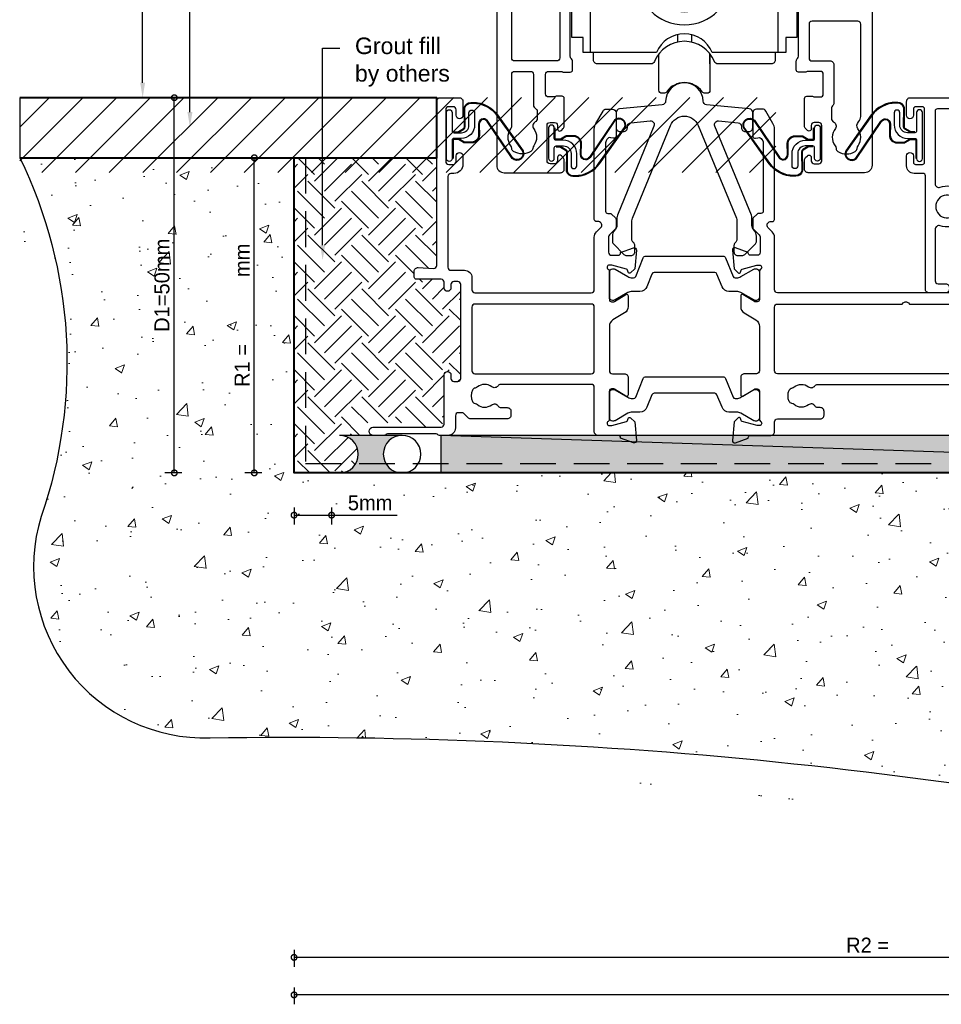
# Model space of a CAD drawing. Header units: millimetres. Extents: x -942 to 1452, y -105 to 165.
# Tile 10 of 12: x 1206 to 1329, y -105 to 26. Entities that reach past the tile are written whole.
import ezdxf
from ezdxf import colors
from ezdxf.entities.mleader import LeaderData, LeaderLine
from ezdxf.math import Vec2, Vec3

# ---------------------------------------------------------------- set-up
doc = ezdxf.new("R2010")
doc.units = ezdxf.units.MM
doc.linetypes.add('Hidden', pattern=[7.1438, 4.7625, -2.3813])
for name, color, linetype in [('EXTRUSION', 2, 'Continuous'), ('Gaskets', 3, 'Continuous'), ('polyamide', 6, 'Continuous')]:
    doc.layers.add(name, color=color, linetype=linetype)
doc.layers.add('UNO-Dark Grey', color=7, linetype='Continuous', lineweight=13, true_color=0x44474e)
doc.layers.add('Viewport', color=7, linetype='Continuous', plot=False)
doc.styles.get("Standard").update_dxf_attribs({"font": 'arial.ttf'})
doc.styles.add('UNO Text', font='NHaasGroteskTXPro-55Rg.ttf')
doc.dimstyles.new('UNO', dxfattribs={"dimtxt": 2, "dimasz": 1.5, "dimexe": 1.25, "dimexo": 0.625, "dimtad": 1, "dimdec": 1, "dimzin": 9, "dimtxsty": 'UNO Text', "dimblk": 'DOTSMALL', "dimcen": 2.5, "dimclrd": 256, "dimclre": 256, "dimclrt": 256, "dimadec": 0, "dimazin": 0, "dimtfac": 1, "dimtdec": 1, "dimtmove": 0, "dimatfit": 3, "dimfxl": 1, "dimfxlon": 1, "dimarcsym": 0})

# ---------------------------------------------------------------- blocks, each defined once
blk = doc.blocks.new('_DotSmall')
at = {"color": 0, "linetype": 'ByBlock', "const_width": 0.5}
blk.add_lwpolyline([(-0.0625, 0, 1), (0.0625, 0, 1)], format="xyb", close=True, dxfattribs=at)
blk = doc.blocks.new('*D56')
at = {"lineweight": -2, "transparency": 16777216}
for p, q in [((-84.9, -63.56), (-84.9, -65.81)), ((85, -63.56), (85, -65.81)), ((85, -64.56), (-84.9, -64.56))]:
    blk.add_line(p, q, dxfattribs=at)
at = {"layer": 'Defpoints', "color": 0, "transparency": 16777216}
for p in [(-84.9, 0), (85, -50), (-84.9, -64.56)]:
    blk.add_point(p, dxfattribs=at)
at = {"lineweight": -2, "transparency": 16777216, "xscale": 1.5, "yscale": 1.5, "zscale": 1.5, "rotation": 180}
blk.add_blockref('_DotSmall', (-84.9, -64.56), dxfattribs=at)
at = {"lineweight": -2, "transparency": 16777216, "xscale": 1.5, "yscale": 1.5, "zscale": 1.5}
blk.add_blockref('_DotSmall', (85, -64.56), dxfattribs=at)
at = {"transparency": 16777216, "insert": (0.05, -62.93), "char_height": 2, "attachment_point": 5, "style": 'UNO Text'}
blk.add_mtext('R2 =                 mm', dxfattribs=at)
blk = doc.blocks.new('*D57')
at = {"lineweight": -2, "transparency": 16777216}
for p, q in [((-84.9, -68.56), (-84.9, -70.81)), ((115.1, -68.56), (115.1, -70.81)), ((115.1, -69.56), (-84.9, -69.56))]:
    blk.add_line(p, q, dxfattribs=at)
at = {"layer": 'Defpoints', "color": 0, "transparency": 16777216}
for p in [(-84.9, 0), (115.1, -50), (-84.9, -69.56)]:
    blk.add_point(p, dxfattribs=at)
at = {"lineweight": -2, "transparency": 16777216, "xscale": 1.5, "yscale": 1.5, "zscale": 1.5, "rotation": 180}
blk.add_blockref('_DotSmall', (-84.9, -69.56), dxfattribs=at)
at = {"lineweight": -2, "transparency": 16777216, "xscale": 1.5, "yscale": 1.5, "zscale": 1.5}
blk.add_blockref('_DotSmall', (115.1, -69.56), dxfattribs=at)
at = {"transparency": 16777216, "insert": (15.1, -67.91), "char_height": 2, "attachment_point": 5, "style": 'UNO Text'}
blk.add_mtext('R2=200mm', dxfattribs=at)
blk = doc.blocks.new('*D89')
at = {"lineweight": -2, "transparency": 16777216}
for p, q in [((-84.9, -4.63), (-84.9, -6.88)), ((-79.9, -4.63), (-79.9, -6.88)), ((-84.9, -5.63), (-79.9, -5.63)), ((-79.9, -5.63), (-71.18, -5.63))]:
    blk.add_line(p, q, dxfattribs=at)
at = {"layer": 'Defpoints', "color": 0, "transparency": 16777216}
for p in [(-84.9, 10.33), (-79.9, 10.33), (-84.9, -5.63)]:
    blk.add_point(p, dxfattribs=at)
at = {"lineweight": -2, "transparency": 16777216, "xscale": 1.5, "yscale": 1.5, "zscale": 1.5, "rotation": 180}
blk.add_blockref('_DotSmall', (-84.9, -5.63), dxfattribs=at)
at = {"lineweight": -2, "transparency": 16777216, "xscale": 1.5, "yscale": 1.5, "zscale": 1.5}
blk.add_blockref('_DotSmall', (-79.9, -5.63), dxfattribs=at)
at = {"transparency": 16777216, "insert": (-74.76, -3.99), "char_height": 2, "attachment_point": 5, "style": 'UNO Text'}
blk.add_mtext('5mm', dxfattribs=at)
blk = doc.blocks.new('*D54')
at = {"lineweight": -2, "transparency": 16777216}
for p, q in [((-99.85, 50), (-102.1, 50)), ((-100.85, 0), (-100.85, 50)), ((-99.85, 0), (-102.1, 0))]:
    blk.add_line(p, q, dxfattribs=at)
at = {"layer": 'Defpoints', "color": 0, "transparency": 16777216}
for p in [(-100.85, 50), (-84.9, 50), (-84.9, 0)]:
    blk.add_point(p, dxfattribs=at)
at = {"lineweight": -2, "transparency": 16777216, "xscale": 1.5, "yscale": 1.5, "zscale": 1.5}
for p, rotation in [((-100.85, 50), 90), ((-100.85, 0), 270)]:
    blk.add_blockref('_DotSmall', p, dxfattribs=dict(at, rotation=rotation))
at = {"transparency": 16777216, "insert": (-102.49, 25), "char_height": 2, "attachment_point": 5, "rotation": 90, "style": 'UNO Text'}
blk.add_mtext('D1=50mm', dxfattribs=at)
blk = doc.blocks.new('*D55')
at = {"lineweight": -2, "transparency": 16777216}
for p, q in [((-89.2, 42), (-91.45, 42)), ((-90.2, 0), (-90.2, 42)), ((-89.2, 0), (-91.45, 0))]:
    blk.add_line(p, q, dxfattribs=at)
at = {"layer": 'Defpoints', "color": 0, "transparency": 16777216}
for p in [(-90.2, 42), (-84.9, 42), (-84.9, 0)]:
    blk.add_point(p, dxfattribs=at)
at = {"lineweight": -2, "transparency": 16777216, "xscale": 1.5, "yscale": 1.5, "zscale": 1.5}
for p, rotation in [((-90.2, 42), 90), ((-90.2, 0), 270)]:
    blk.add_blockref('_DotSmall', p, dxfattribs=dict(at, rotation=rotation))
at = {"transparency": 16777216, "insert": (-91.83, 21), "char_height": 2, "attachment_point": 5, "rotation": 90, "style": 'UNO Text'}
blk.add_mtext('R1 =            mm', dxfattribs=at)
blk = doc.blocks.new('523200')
at = {"layer": 'EXTRUSION'}
for points in [[(41, 35.3), (39.8, 35.3, 0.414199), (39.5, 35), (39.5, 34.94), (37.8, 34.32, -0.548619), (37.4, 34.63), (37.62, 37.1), (38.16, 37.64, -0.57735), (38.49, 37.55), (38.57, 37.27, 0.267949), (38.71, 37.13), (40.7, 36.6), (41, 36.6, 0.767301), (41.15, 37.16, -0.267949), (41, 37.42), (41, 41.2, 0.414214), (40.7, 41.5), (40.48, 41.5, 0.137872), (40.33, 41.46), (38.8, 40.53, -0.585524), (38.5, 40.7), (38.5, 43, -0.414214), (39, 43.5), (40.1, 43.5, 0.414214), (40.6, 44), (40.6, 57.3, 0.414214), (40.2, 57.7), (37.4, 57.7, -0.400272), (36.9, 58.18, 0.400272), (36.4, 58.65), (33.05, 58.65, -0.414214), (32.55, 59.15), (32.55, 61.41, -0.585524), (32.85, 61.58), (34.38, 60.65, 0.137872), (34.53, 60.6), (34.75, 60.6, 0.414214), (35.05, 60.9), (35.05, 64.68, -0.267949), (35.2, 64.94, 0.767327), (35.05, 65.5), (34.75, 65.5), (32.76, 64.97, 0.267949), (32.62, 64.83), (32.54, 64.55, -0.57735), (32.21, 64.46), (31.67, 65), (31.45, 67.48, -0.548619), (31.85, 67.78), (33.55, 67.17), (33.55, 67.1, 0.414214), (33.85, 66.8), (34.95, 66.8, 0.414214), (35.35, 67.2), (35.35, 72.5, -0.414214), (35.85, 73), (48.2, 73, 0.414214), (48.6, 73.4), (48.6, 84.7, 0.414216), (48.2, 85.1), (47.4, 85.1, -0.414215), (46.4, 86.1), (46.4, 86.77, -0.198912), (46.55, 87.12), (46.79, 87.36, -0.198912), (47, 87.45, -0.414214), (47.3, 87.15), (47.3, 86.7, 0.414214), (47.7, 86.3), (48.3, 86.3, 0.414214), (48.7, 86.7), (48.7, 91.4, 0.414214), (48.3, 91.8), (47.7, 91.8, 0.414214), (47.3, 91.4), (47.3, 90.95, -0.414214), (47, 90.65, -0.198912), (46.79, 90.74), (46.55, 90.98, -0.198912), (46.4, 91.33), (46.4, 92.5, -0.414214), (46.9, 93), (49.7, 93, -0.414214), (50, 92.7), (50, 1, -0.414214), (49, 0), (41.5, 0, -0.414214), (41, 0.5), (41, 1.67, -0.198912), (41.15, 2.02), (41.39, 2.26, -0.198912), (41.6, 2.35, -0.414214), (41.9, 2.05), (41.9, 1.6, 0.414214), (42.3, 1.2), (42.9, 1.2, 0.414214), (43.3, 1.6), (43.3, 6.3, 0.414214), (42.9, 6.7), (42.3, 6.7, 0.414214), (41.9, 6.3), (41.9, 5.85, -0.414214), (41.6, 5.55, -0.198912), (41.39, 5.64), (41.15, 5.88, -0.198912), (41, 6.23), (41, 9.9, -0.414214), (41.3, 10.2), (41.99, 10.2, -0.147449), (42.16, 10.15, 0.147434), (42.32, 10.1), (43.1, 10.1, 0.414199), (43.5, 10.5), (43.5, 13.1, 0.414199), (43.1, 13.5), (41.42, 13.5, 0.147434), (41.26, 13.45, -0.147449), (41.09, 13.4), (40.2, 13.4, -0.414195), (39.9, 13.7), (39.9, 14.91, -0.245423), (40.03, 15.16, 0.245419), (40.2, 15.49), (40.2, 25.1, -0.414214), (40.7, 25.6), (41, 25.6, 0.414214), (41.4, 26), (41.4, 34.9, 0.414214)], [(8.23, 32.48), (8.32, 32.57, 0.198912), (8.61, 33.28), (8.61, 34.9, -0.414229), (9.01, 35.3), (10.2, 35.3, -0.41507), (10.5, 35), (10.5, 34.94), (12.2, 34.32, 0.548619), (12.6, 34.63), (12.38, 37.1), (11.84, 37.64, 0.57735), (11.51, 37.55), (11.43, 37.27, -0.267949), (11.29, 37.13), (9.3, 36.6), (9, 36.6, -0.767848), (8.85, 37.16, 0.267949), (9, 37.42), (9, 41.2, -0.414214), (9.3, 41.5), (9.52, 41.5, -0.137872), (9.67, 41.46), (11.2, 40.53, 0.585524), (11.5, 40.7), (11.5, 43, 0.414214), (11, 43.5), (9.8, 43.5, -0.414214), (9.4, 43.9), (9.4, 57.3, -0.414214), (9.8, 57.7), (13.05, 57.7, 0.414214), (13.55, 58.2), (13.55, 61.41, 0.585524), (13.25, 61.58), (11.72, 60.65, -0.137872), (11.57, 60.6), (11.35, 60.6, -0.414214), (11.05, 60.9), (11.05, 64.68, 0.267949), (10.9, 64.94, -0.767356), (11.05, 65.5), (11.35, 65.5), (13.37, 64.96, -0.216), (13.48, 64.83), (13.56, 64.55, 0.57735), (13.89, 64.46), (14.43, 65), (14.65, 67.48, 0.548619), (14.25, 67.78), (12.55, 67.17), (12.55, 67.1, -0.414258), (12.25, 66.8), (11.45, 66.8, -0.414214), (11.05, 67.2), (11.05, 67.5, 0.414214), (10.55, 68), (1.9, 68, -0.414214), (1.5, 68.4), (1.5, 70.6, -0.414214), (1.9, 71), (3.2, 71, 0.414214), (3.5, 71.3), (3.5, 71.79, 0.198913), (3.35, 72.15), (2.65, 72.85, 0.198912), (2.29, 73), (0.3, 73, 0.414214), (0, 72.7), (0, 1, 0.414213), (1, 0), (8.5, 0, 0.414214), (9, 0.5), (9, 1.67, 0.198912), (8.85, 2.02), (8.61, 2.26, 0.198912), (8.4, 2.35, 0.414214), (8.1, 2.05), (8.1, 1.6, -0.414214), (7.7, 1.2), (7.1, 1.2, -0.414214), (6.7, 1.6), (6.7, 6.3, -0.414214), (7.1, 6.7), (7.7, 6.7, -0.414214), (8.1, 6.3), (8.1, 5.85, 0.414214), (8.4, 5.55, 0.198912), (8.61, 5.64), (8.85, 5.88, 0.198912), (9, 6.23), (9, 9.9, 0.414214), (8.7, 10.2), (8.01, 10.2, 0.147449), (7.84, 10.15, -0.147434), (7.68, 10.1), (6.9, 10.1, -0.414199), (6.5, 10.5), (6.5, 13.1, -0.414199), (6.9, 13.5), (8.58, 13.5, -0.147434), (8.74, 13.45, 0.147449), (8.91, 13.4), (9.8, 13.4, 0.414195), (10.1, 13.7), (10.1, 14.85, 0.213579), (9.93, 15.22, -0.213492), (9.8, 15.52), (9.8, 25.1, 0.414205), (9.3, 25.6), (8.51, 25.6, -0.414214), (8.11, 26), (8.11, 32.2, -0.198912)], [(37.25, 61.3), (47.6, 61.3, 0.414214), (48, 61.7), (48, 71, 0.414214), (47.6, 71.4), (37.25, 71.4, 0.414214), (36.85, 71), (36.85, 61.7, 0.414214)], [(7.21, 24.2), (8, 24.2, -0.414214), (8.4, 23.8), (8.4, 22, -0.414214), (8, 21.6), (1.91, 21.6, -0.414214), (1.51, 22), (1.51, 66.2, -0.414214), (1.91, 66.6), (6.31, 66.6, -0.414214), (6.71, 66.2), (6.71, 60.9, 0.374777), (7.05, 60.5, -0.374777), (7.4, 60.11), (7.4, 43.9, -0.347172), (7.09, 43.51, 0.347172), (6.71, 43.02), (6.71, 29.25), (6.85, 29.1, -0.414214), (6.85, 28.4), (6.71, 28.25), (6.71, 24.7, 0.414214)], [(42.58, 43.73, -0.250491), (42.8, 43.31), (42.8, 29.25), (42.65, 29.1, 0.414214), (42.65, 28.4), (42.8, 28.25), (42.8, 24.7, -0.414214), (42.3, 24.2), (42, 24.2, 0.414214), (41.6, 23.8), (41.6, 15.3, 0.414214), (42, 14.9), (47.6, 14.9, 0.414214), (48, 15.3), (48, 59.5, 0.414214), (47.6, 59.9), (43.2, 59.9, 0.414214), (42.8, 59.5), (42.8, 53.27, -0.250492), (42.58, 52.86, 0.250492), (42.4, 52.52), (42.4, 44.06, 0.250491)], [(1.51, 19.8, -0.414214), (1.91, 20.2), (8, 20.2, -0.414214), (8.4, 19.8), (8.4, 15.3, -0.414214), (8, 14.9), (5.6, 14.9, 0.414214), (5.1, 14.4), (5.1, 9.3, 0.213426), (5.27, 8.93, -0.213427), (5.4, 8.63), (5.4, 7.21, -0.282791), (5.13, 6.76, 0.443984), (4.89, 5.9, -0.336408), (4.93, 3.6, 0.14398), (4.8, 3.24, -0.245791), (4.55, 2.82, -0.280014), (2.25, 2.82, -0.245791), (2, 3.24, 0.14398), (1.87, 3.6, -0.330962), (1.88, 5.86, 0.379919), (1.81, 6.79, -0.20441), (1.5, 7.51)], [(45.1, 13.1), (45.1, 9, -0.28209), (44.83, 8.55, 0.282093), (44.61, 8.2), (44.61, 7.21, 0.280472), (44.88, 6.76, -0.464553), (45.08, 5.87, 0.330962), (45.07, 3.6, -0.14398), (45.2, 3.24, 0.245791), (45.45, 2.83, 0.280014), (47.75, 2.83, 0.245791), (48, 3.24, -0.14398), (48.13, 3.6, 0.326753), (48.13, 5.85, -0.158963), (48, 6.26), (48, 13.1, 0.414214), (47.6, 13.5), (45.5, 13.5, 0.414213)]]:
    blk.add_lwpolyline(points, format="xyb", close=True, dxfattribs=at)
at = {"layer": 'polyamide'}
for points in [[(18.3, 72.19, -0.267949), (18.56, 72.34), (20.7, 72.34, -0.414214), (21, 72.04), (21, 67.59, 0.338592), (21.41, 67.14), (29.35, 67.14, -0.258663), (29.69, 66.95), (31.49, 64.07, 0.258663), (32.17, 63.69), (32.2, 63.69, 0.131652), (32.4, 63.74), (34.32, 64.85, -0.131652), (34.47, 64.89), (34.65, 64.89, -0.414214), (35.05, 64.49), (35.05, 61.09, -0.414214), (34.65, 60.69), (34.47, 60.69, -0.131652), (34.32, 60.73), (32.4, 61.84, 0.131652), (32.2, 61.89), (31.28, 61.89, -0.258618), (30.43, 62.36), (28.81, 64.96, 0.258618), (28.13, 65.34), (17.97, 65.34, 0.258618), (17.29, 64.96), (15.67, 62.36, -0.258618), (14.82, 61.89), (14, 61.89, 0.131652), (13.6, 61.78), (11.78, 60.73, -0.131652), (11.63, 60.69), (11.45, 60.69, -0.414214), (11.05, 61.09), (11.05, 64.49, -0.414214), (11.45, 64.89), (11.63, 64.89, -0.131652), (11.78, 64.85), (13.6, 63.8, 0.213147), (14, 63.69), (14.15, 63.69, 0.258618), (14.49, 63.88), (16.41, 66.95, -0.258618), (16.75, 67.14), (19.09, 67.14, 0.329573), (19.5, 67.57), (19.5, 70.64, 0.414214), (19.2, 70.94), (18.1, 70.94, -0.57735), (17.84, 71.39)], [(41, 37.51), (41, 41.01, 0.414214), (40.6, 41.41), (40.39, 41.41, 0.125779), (40.3, 41.39), (38.71, 40.47, -0.131829), (38.11, 40.31), (37.97, 40.31, -0.315299), (37.68, 40.51), (36.82, 42.88, 0.315299), (36.35, 43.21), (13.65, 43.21, 0.315299), (13.18, 42.88), (12.32, 40.51, -0.315299), (12.03, 40.31), (11.89, 40.31, -0.131829), (11.29, 40.47), (9.66, 41.41), (9.3, 41.41, 0.414214), (9, 41.11), (9, 37.61, 0.414214), (9.4, 37.21), (9.61, 37.21, 0.125778), (9.7, 37.24), (11.29, 38.15, -0.131829), (11.89, 38.31), (13.29, 38.31, 0.315299), (13.76, 38.64), (14.53, 40.75, -0.315299), (15.47, 41.41), (34.53, 41.41, -0.315299), (35.47, 40.75), (36.24, 38.64, 0.315299), (36.71, 38.31), (38.11, 38.31, -0.131829), (38.71, 38.15), (40.34, 37.21), (40.7, 37.21, 0.414214)]]:
    blk.add_lwpolyline(points, format="xyb", close=True, dxfattribs=at)
blk = doc.blocks.new('QL 69800')
at = {"layer": 'Gaskets', "color": 4}
blk.add_lwpolyline([(0, 3.07), (0, -3.07, 1), (0.76, -3.07), (0.76, -0.63, -0.414214), (1.01, -0.38), (2, -0.38, -0.414214), (3, -1.38), (3, -3.02, 1), (3.76, -3.02), (3.76, -1.42, 0.414214), (1.96, 0.38), (1.01, 0.38, -0.414214), (0.76, 0.63), (0.76, 3.07, 1)], format="xyb", close=True, dxfattribs=at)
for points in [[(1.11, -0.41), (1.47, -0.41, -0.131652), (1.64, -0.45), (2.32, -0.85, -0.268481), (2.5, -1.15), (2.47, -3.72, 0.325102), (3.25, -4.32), (3.54, -4.32, 0.242084), (6.71, -2.69), (10.12, 2.07, 0.831226), (8.85, 2.99), (5.53, -1.92, -0.254578), (4.91, -2.25, -0.379612), (4.26, -1.51), (4.29, -0.03, 0.413856), (3.39, 0.87), (2.4, 0.87, 0.131652), (2.32, 0.85), (1.64, 0.45, -0.131652), (1.47, 0.41), (1.01, 0.41, -0.414214), (0.78, 0.63), (0.78, 2.97)], [(1.01, -0.51), (1.47, -0.51, -0.131652), (1.59, -0.54), (2.27, -0.93, -0.267949), (2.4, -1.15), (2.37, -3.74, 0.330082), (3.25, -4.42), (3.54, -4.42, 0.242084), (6.8, -2.75), (10.2, 2.02, 0.840847), (8.77, 3.05), (5.44, -1.86, -0.252571), (4.92, -2.15), (4.92, -2.15, -0.376647), (4.36, -1.52), (4.39, -0.03, 0.414214), (3.39, 0.97), (2.4, 0.97, 0.131652), (2.27, 0.93), (1.59, 0.54, -0.131652), (1.47, 0.51), (1.01, 0.51, -0.414214), (0.88, 0.63), (0.88, 3.07)]]:
    blk.add_lwpolyline(points, format="xyb", dxfattribs=at)
blk = doc.blocks.new('QL48800')
at = {"layer": 'Gaskets', "color": 4}
for points in [[(-1.01, -0.51), (-1.47, -0.51, 0.131652), (-1.59, -0.54), (-2.27, -0.93, 0.267949), (-2.4, -1.15), (-2.37, -3.74, -0.330082), (-3.25, -4.42), (-3.54, -4.42, -0.242084), (-6.8, -2.75), (-10.2, 2.02, -0.840847), (-8.77, 3.05), (-5.44, -1.86, 0.252571), (-4.92, -2.15), (-4.92, -2.15, 0.376647), (-4.36, -1.52), (-4.39, -0.03, -0.414214), (-3.39, 0.97), (-2.4, 0.97, -0.131652), (-2.27, 0.93), (-1.59, 0.54, 0.131652), (-1.47, 0.51), (-1.01, 0.51, 0.414214), (-0.88, 0.63), (-0.88, 2.02)], [(-1.11, -0.41), (-1.47, -0.41, 0.131652), (-1.64, -0.45), (-2.32, -0.85, 0.268481), (-2.5, -1.15), (-2.47, -3.72, -0.325102), (-3.25, -4.32), (-3.54, -4.32, -0.242084), (-6.71, -2.69), (-10.12, 2.07, -0.831226), (-8.85, 2.99), (-5.53, -1.92, 0.254578), (-4.91, -2.25, 0.379612), (-4.26, -1.51), (-4.29, -0.03, -0.413856), (-3.39, 0.87), (-2.4, 0.87, -0.131652), (-2.32, 0.85), (-1.64, 0.45, 0.131652), (-1.47, 0.41), (-1.01, 0.41, 0.414214), (-0.78, 0.63), (-0.78, 1.92)]]:
    blk.add_lwpolyline(points, format="xyb", dxfattribs=at)
blk.add_lwpolyline([(0, 2.02), (0, -2.02, -1), (-0.76, -2.02), (-0.76, -0.63, 0.414214), (-1.01, -0.38), (-2, -0.38, 0.414214), (-3, -1.38), (-3, -3.02, -1), (-3.76, -3.02), (-3.76, -1.42, -0.414214), (-1.96, 0.38), (-1.01, 0.38, 0.414214), (-0.76, 0.63), (-0.76, 2.02, -1)], format="xyb", close=True, dxfattribs=at)
blk = doc.blocks.new('*U25')
for points in [[(-13.3, 0), (-13.7, -0.4), (-13.7, -1.45), (-14.55, -1.45), (-15, -1.9)], [(13.3, 0), (-13.3, 0)], [(-12.5, -21), (-12.5, 0)], [(-12.5, -12), (-10, -12), (-10, 0)], [(-7, -3.1), (-7, 0)], [(7, -3.1), (7, 0)], [(12.5, -12), (10, -12), (10, 0)], [(12.5, -21), (12.5, 0)], [(13.3, 0), (13.7, -0.4), (13.7, -1.45), (14.55, -1.45), (15, -1.9)], [(-15, -1.9), (-15, -19)], [(15, -19), (15, -1.9)], [(10, -3.1), (-10, -3.1), (-12.5, -5.6)], [(10, -3.1), (12.5, -5.6)], [(-1.23, -10.67), (-3.01, -7.59)], [(0.33, -9.77), (-1.45, -6.69)], [(0.33, -9.77), (3.41, -7.99)], [(1.23, -11.33), (4.31, -9.55)], [(-4.31, -12.45), (-1.23, -10.67)], [(3.01, -14.41), (1.23, -11.33)], [(-3.41, -14.01), (-0.33, -12.23)], [(1.45, -15.31), (-0.33, -12.23)], [(-0.93, -18.61), (-0.93, -19.6)], [(0.93, -18.61), (0.93, -19.6)], [(-3.4, -22.5), (-3.4, -21.17)]]:
    blk.add_lwpolyline(points)
for points in [[(-15, -19), (-13.5, -19), (-13.5, -21), (-3.7, -21, -0.675676), (3.7, -21), (13.5, -21), (13.5, -19), (15, -19)], [(-12.1, -21), (-12.1, -22, 0.414214), (-11.6, -22.5), (-4.45, -22.5, 0.305553), (-3.99, -22.19, -0.674031), (3.99, -22.19, 0.305552), (4.45, -22.5), (11.6, -22.5, 0.414214), (12.1, -22), (12.1, -21)], [(-3.4, -21.17), (-3.4, -26.02, 0.414213), (-3, -26.42), (-2.77, -26.42, 0.240937), (-2.36, -26.21, -0.511571), (2.36, -26.21, 0.240937), (2.77, -26.42), (3, -26.42, 0.414213), (3.4, -26.02), (3.4, -21.17)]]:
    blk.add_lwpolyline(points, format="xyb")
for radius in [6.3, 4.55]:
    blk.add_circle((0, -11), radius)
for start, end in [(97.9757, 142.0243), (277.9757, 322.0243)]:
    blk.add_arc((0, -11), 2.4, start, end)
blk = doc.blocks.new('523004')
at = {"layer": 'EXTRUSION'}
for points in [[(187.5, 2.62), (187.5, 1, 0.41415), (188.5, 0), (189.63, 0, 0.198962), (189.84, 0.09), (189.86, 0.11, -0.198912), (190.07, 0.2), (196.55, 0.2, -0.198912), (196.77, 0.11), (196.79, 0.09, 0.198912), (197, 0), (198.5, 0, 0.909045), (198.5, 1.1), (189.4, 1.1, -0.414214), (189, 1.5), (189, 8.05, 0.999958), (188.1, 8.05), (188.1, 7.6, -0.414214), (187.7, 7.2), (187.2, 7.2, -0.414202), (186.8, 7.6), (186.8, 20.1, -0.414213), (187.2, 20.5), (187.7, 20.5, -0.414215), (188.1, 20.1), (188.1, 19.65, 0.999887), (189, 19.65), (189, 20.4, -0.414219), (189.4, 20.8), (192.7, 20.8, 0.414214), (193, 21.1), (193, 21.87, 0.440011), (192.46, 22.36), (190.42, 22.24, -0.432533), (190, 22.64), (190, 44.5, 0.414214), (189.5, 45), (187, 45, 0.414214), (186.5, 44.5), (186.5, 42.65, 1), (187.4, 42.65), (187.4, 43.4, -0.414214), (187.8, 43.8), (188.4, 43.8, -0.414214), (188.8, 43.4), (188.8, 36.5, -0.414214), (188.4, 36.1), (187.8, 36.1, -0.414214), (187.4, 36.5), (187.4, 37.25, 1), (186.5, 37.25), (186.5, 36.1, 0.414211), (187.7, 34.9), (188.1, 34.9, -0.414213), (188.5, 34.5), (188.5, 22.4, -0.414212), (188.1, 22), (186.3, 22, 0.414214), (185.3, 21), (185.3, 19.4, -0.414214), (184.9, 19), (169.4, 19, -0.41431), (169, 19.4), (169, 26.41, 0.198912), (168.71, 27.12), (168.13, 27.7, -0.593276), (168.41, 28.48), (168.7, 28.48, 0.407752), (169, 28.78), (169, 40.82, 0.131653), (168.8, 41.57), (167.84, 43.22, 0.259212), (167.41, 43.48), (166.6, 43.48, 0.414213), (166.1, 42.98), (166.1, 39.89, 0.493145), (166.48, 39.6), (166.78, 39.67, -0.329451), (167.32, 39.43), (167.43, 39.24, -0.131652), (167.5, 38.99), (167.5, 29.88, -0.414214), (167.2, 29.58), (166.9, 29.58, 0.198912), (166.69, 29.49), (166.18, 28.98, 0.198912), (166.1, 28.77), (166.1, 27.74, 0.198912), (166.18, 27.53), (166.98, 26.72, -0.198912), (167.1, 26.44), (167.1, 24.4, -0.414211), (166.7, 24), (165.8, 24, -0.414218), (165.5, 24.3), (165.5, 24.36), (163.8, 24.98, 0.548619), (163.4, 24.67), (163.62, 22.2), (164.16, 21.66, 0.57735), (164.49, 21.75), (164.57, 22.02, -0.267949), (164.71, 22.17), (166.66, 22.69, -0.065543), (166.74, 22.7), (167, 22.7, -0.767332), (167.15, 22.14, 0.267949), (167, 21.88), (167, 18.1, -0.414214), (166.7, 17.8), (166.48, 17.8, -0.137872), (166.33, 17.84), (164.8, 18.77, 0.585524), (164.5, 18.6), (164.5, 17.18, 0.261413), (164.98, 16.32), (166.52, 15.38, -0.261413), (167, 14.53), (167, 8.6, -0.414218), (166.6, 8.2), (165, 8.2, 0.414451), (164.5, 7.7), (164.5, 5.4, 0.585524), (164.8, 5.23), (166.33, 6.16, -0.137872), (166.48, 6.2), (166.7, 6.2, -0.414214), (167, 5.9), (167, 2.12, 0.267949), (167.15, 1.86, -0.767327), (167, 1.3), (166.74, 1.3, -0.065543), (166.66, 1.31), (164.71, 1.83, -0.267949), (164.57, 1.97), (164.49, 2.25, 0.57735), (164.16, 2.34), (163.62, 1.8), (163.4, -0.67, 0.548619), (163.8, -0.98), (165.5, -0.36), (165.5, -0.3, -0.413627), (165.8, 0), (168.5, 0, 0.413574), (169, 0.5), (169, 6.4, -0.415226), (169.4, 6.8), (181.48, 6.8, -0.248869), (181.81, 6.62, 0.431747), (182.67, 6.48, -0.348271), (184.57, 6.45, 0.12305), (184.88, 6.31, -0.239134), (185.23, 6.03, -0.223031), (185.23, 4.52, -0.239143), (184.88, 4.24, 0.12305), (184.57, 4.1, -0.347914), (182.67, 4.07, 0.449552), (181.79, 3.9, -0.264766), (181.44, 3.7), (180.6, 3.7, 0.414214), (180.1, 3.2), (180.1, 2.7, 0.414214), (180.6, 2.2), (185.47, 2.2, 0.198912), (185.82, 2.35), (186.35, 2.88, -0.198912), (186.71, 3.02), (187.1, 3.02, -0.414214)], [(127, 17.5), (110.4, 17.5, 0.414211), (110, 17.1), (110, 8.6, 0.414214), (110.4, 8.2), (144.6, 8.2, 0.414214), (145, 8.6), (145, 17.1, 0.414211), (144.6, 17.5), (128, 17.5), (127.85, 17.65, 0.414214), (127.15, 17.65)], [(169.4, 17.5), (184.9, 17.5, -0.414214), (185.3, 17.1), (185.3, 8.6, -0.414214), (184.9, 8.2), (169.4, 8.2, -0.414214), (169, 8.6), (169, 17.1, -0.414211)]]:
    blk.add_lwpolyline(points, format="xyb", close=True, dxfattribs=at)
blk.add_lwpolyline([(110.4, 19), (144.6, 19, 0.414235), (145, 19.4), (145, 26.41, -0.198912), (145.29, 27.12), (145.87, 27.7, 0.593276), (145.59, 28.48), (145.3, 28.48, -0.407752), (145, 28.78), (145, 40.82, -0.131653), (145.2, 41.57), (146.16, 43.22, -0.259212), (146.59, 43.48), (147.4, 43.48, -0.414213), (147.9, 42.98), (147.9, 39.89, -0.493145), (147.52, 39.6), (147.22, 39.67, 0.329451), (146.68, 39.43), (146.57, 39.24, 0.131652), (146.5, 38.99), (146.5, 29.88, 0.414214), (146.8, 29.58), (147.1, 29.58, -0.198912), (147.31, 29.49), (147.82, 28.98, -0.198912), (147.9, 28.77), (147.9, 27.74, -0.198912), (147.82, 27.53), (147.02, 26.72, 0.198912), (146.9, 26.44), (146.9, 24.4, 0.414211), (147.3, 24), (148.2, 24, 0.414216), (148.5, 24.3), (148.5, 24.36), (150.2, 24.98, -0.548626), (150.6, 24.67), (150.38, 22.2), (149.84, 21.66, -0.57735), (149.51, 21.75), (149.43, 22.02, 0.267949), (149.29, 22.17), (147.34, 22.69, 0.065543), (147.26, 22.7), (147, 22.7, 0.767331), (146.85, 22.14, -0.267949), (147, 21.88), (147, 18.1, 0.414214), (147.3, 17.8), (147.52, 17.8, 0.137872), (147.67, 17.84), (149.2, 18.77, -0.585524), (149.5, 18.6), (149.5, 17.18, -0.261413), (149.02, 16.32), (147.48, 15.38, 0.261413), (147, 14.53), (147, 8.6, 0.414218), (147.4, 8.2), (149, 8.2, -0.414451), (149.5, 7.7), (149.5, 5.4, -0.585524), (149.2, 5.23), (147.67, 6.16, 0.137872), (147.52, 6.2), (147.3, 6.2, 0.414214), (147, 5.9), (147, 2.12, -0.26834), (146.85, 1.86, 0.767028), (147, 1.3), (147.3, 1.3), (149.29, 1.83, 0.267949), (149.43, 1.97), (149.51, 2.25, -0.57735), (149.84, 2.34), (150.38, 1.8), (150.6, -0.67, -0.548619), (150.2, -0.98), (148.5, -0.36), (148.5, -0.3, 0.413247), (148.2, 0), (145.5, 0, -0.414214), (145, 0.5), (145, 1.8, 0.414214), (144.6, 2.2), (138.9, 2.2, -0.414214), (138.4, 2.7), (138.4, 3.2, -0.414214), (138.9, 3.7), (139.24, 3.7, 0.264766), (139.59, 3.9, -0.449553), (140.47, 4.07, 0.347914), (142.37, 4.1, -0.12305), (142.68, 4.24, 0.239143), (143.03, 4.52, 0.223031), (143.03, 6.03, 0.239134), (142.68, 6.31, -0.12305), (142.37, 6.45, 0.348271), (140.47, 6.48, -0.431749), (139.61, 6.62, 0.248871), (139.28, 6.8), (115.72, 6.8, 0.248906)], format="xyb", dxfattribs=at)
at = {"layer": 'polyamide'}
for points in [[(147.55, 22.19), (147.4, 22.19, 0.414214), (147, 21.79), (147, 18.39, 0.414214), (147.4, 17.99), (147.55, 17.99, 0.131652), (147.75, 18.04), (149.46, 19.03, -0.131652), (150.06, 19.19), (151.07, 19.19, 0.305731), (151.99, 19.81), (152.67, 21.5, -0.305731), (152.95, 21.69), (161.04, 21.69, -0.305731), (161.32, 21.5), (162, 19.81, 0.305731), (162.93, 19.19), (163.94, 19.19, -0.131652), (164.54, 19.03), (166.24, 18.04, 0.131652), (166.44, 17.99), (166.6, 17.99, 0.414214), (167, 18.39), (167, 21.79, 0.414214), (166.6, 22.19), (166.44, 22.19, 0.131652), (166.24, 22.14), (164.54, 21.15, -0.131652), (163.94, 20.99), (163.76, 20.99, -0.305731), (163.48, 21.18), (162.49, 23.64, 0.305731), (162.12, 23.89), (162.12, 23.89), (151.88, 23.89, 0.305731), (151.51, 23.64), (150.51, 21.18, -0.305731), (150.24, 20.99), (150.06, 20.99, -0.131652), (149.46, 21.15), (147.75, 22.14, 0.131652)], [(147.55, 6.11), (147.4, 6.11, 0.414214), (147, 5.71), (147, 2.31, 0.414214), (147.4, 1.91), (147.55, 1.91, 0.131652), (147.75, 1.96), (149.46, 2.95, -0.131652), (150.06, 3.11), (151.07, 3.11, 0.305731), (151.99, 3.74), (152.67, 5.42, -0.305731), (152.95, 5.61), (161.04, 5.61, -0.305731), (161.32, 5.42), (162, 3.74, 0.305731), (162.93, 3.11), (163.94, 3.11, -0.131652), (164.54, 2.95), (166.24, 1.96, 0.131652), (166.44, 1.91), (166.6, 1.91, 0.414214), (167, 2.31), (167, 5.71, 0.414214), (166.6, 6.11), (166.44, 6.11, 0.131652), (166.24, 6.06), (164.54, 5.07, -0.131652), (163.94, 4.91), (163.76, 4.91, -0.305731), (163.48, 5.1), (162.49, 7.56, 0.305731), (162.12, 7.81), (162.12, 7.81), (151.88, 7.81, 0.305731), (151.51, 7.56), (150.51, 5.1, -0.305731), (150.24, 4.91), (150.06, 4.91, -0.131652), (149.46, 5.07), (147.75, 6.06, 0.131652)]]:
    blk.add_lwpolyline(points, format="xyb", close=True, dxfattribs=at)
blk = doc.blocks.new('523401-0')
at = {"layer": 'EXTRUSION'}
blk.add_lwpolyline([(3.7, -0.4), (3.7, 6.44, -0.509503), (4.37, 6.93, 0.255716), (6.96, 7.33, 1.000836), (6.23, 8.29, -2.025989), (6.23, 10.71, 1.000836), (6.96, 11.67, 0.255716), (4.37, 12.07, -0.530702), (3.7, 12.51), (3.7, 22.2, -0.414214), (4, 22.5), (20, 22.5, -0.414214), (20.3, 22.2), (20.3, 18.82, -0.267949), (20.15, 18.56), (19.92, 18.43, 0.444971), (19.79, 17.84), (20.66, 16.65, 0.267949), (20.92, 16.5), (21.3, 16.5, 0.414214), (21.6, 16.8), (21.6, 22.7), (37, 22.7), (37, 16.8, 0.414214), (37.3, 16.5), (37.68, 16.5, 0.267949), (37.94, 16.65), (38.81, 17.84, 0.444971), (38.68, 18.43), (38.45, 18.56, -0.267949), (38.3, 18.82), (38.3, 22.2, -0.414214), (38.6, 22.5), (54.6, 22.5, -0.414214), (54.9, 22.2), (54.9, 12.51, -0.530702), (54.23, 12.07, 0.255716), (51.64, 11.67, 1.000836), (52.37, 10.71, -2.025989), (52.37, 8.29, 1.000836), (51.64, 7.33, 0.255716), (54.23, 6.93, -0.509503), (54.9, 6.44), (54.9, -0.4, -0.414214), (54.5, -0.8), (53.5, -0.8, 0.414214), (53, -1.3), (53, -1.5, 0.414214), (53.5, -2), (55.7, -2, 0.414214), (56.2, -1.5), (56.2, 13.6, -0.414221), (56.5, 13.9), (57.7, 13.9, 0.414222), (58.7, 14.9), (58.7, 16.25, 1), (57.8, 16.25), (57.8, 15.4, -0.414214), (57.5, 15.1), (56.6, 15.1, -0.414214), (56.3, 15.4), (56.3, 22.5, -0.414214), (56.6, 22.8), (57.5, 22.8, -0.414214), (57.8, 22.5), (57.8, 21.65, 1), (58.7, 21.65), (58.7, 23.5, 0.414214), (58.2, 24), (0.4, 24, 0.414214), (-0.1, 23.5), (-0.1, 21.65, 1), (0.8, 21.65), (0.8, 22.5, -0.414214), (1.1, 22.8), (2, 22.8, -0.414214), (2.3, 22.5), (2.3, 15.4, -0.414214), (2, 15.1), (1.1, 15.1, -0.414214), (0.8, 15.4), (0.8, 16.25, 1), (-0.1, 16.25), (-0.1, 14.9, 0.414222), (0.9, 13.9), (2.1, 13.9, -0.414221), (2.4, 13.6), (2.4, -1.5, 0.414214), (2.9, -2), (5.1, -2, 0.414214), (5.6, -1.5), (5.6, -1.3, 0.414213), (5.1, -0.8), (4.1, -0.8, -0.414214)], format="xyb", close=True, dxfattribs=at)
blk = doc.blocks.new('423407')
at = {"layer": 'polyamide'}
blk.add_lwpolyline([(12.55, 20.09), (18.25, 19.55, -0.386868), (18.7, 19.05), (18.7, 17.01, -0.414214), (18.2, 16.51), (17.7, 16.51, -0.414214), (17.2, 17.01), (17.2, 17.18, 0.386868), (16.75, 17.68), (14.16, 17.93, 0.564447), (13.65, 17.24), (18.52, 5.39, -0.097915), (18.6, 5.01), (18.6, 4.02, 0.198912), (18.89, 3.31), (18.91, 3.3, -0.198912), (19.2, 2.59), (19.2, 1.91, -0.198912), (19.05, 1.55), (17.65, 0.15, -0.198912), (17.29, 0), (16.7, 0, -0.414214), (16.2, 0.5), (16.2, 1.32, -0.198912), (16.35, 1.67), (16.45, 1.78, 0.198912), (16.6, 2.14), (16.6, 4.61, 0.097915), (16.52, 4.99), (11.45, 17.33, 0.669832), (7.75, 17.33), (2.68, 4.99, 0.097915), (2.6, 4.61), (2.6, 2.14, 0.198912), (2.75, 1.78), (2.85, 1.67, -0.198912), (3, 1.32), (3, 0.5, -0.414214), (2.5, 0), (1.91, 0, -0.198912), (1.55, 0.15), (0.15, 1.55, -0.198912), (0, 1.91), (0, 2.59, -0.198912), (0.29, 3.3), (0.31, 3.31, 0.198912), (0.6, 4.02), (0.6, 5.01, -0.097915), (0.68, 5.39), (5.55, 17.24, 0.564447), (5.04, 17.93), (2.45, 17.68, 0.386868), (2, 17.18), (2, 17.01, -0.414214), (1.5, 16.51), (1, 16.51, -0.414214), (0.5, 17.01), (0.5, 19.05, -0.386868), (0.95, 19.55), (6.65, 20.09, 0.37932), (7.1, 20.57, -0.974013), (12.1, 20.57, 0.37932)], format="xyb", close=True, dxfattribs=at)
blk = doc.blocks.new('*U53')
at = {"lineweight": 5, "true_color": 0x636466}
h = blk.add_hatch(dxfattribs=at)
h.set_pattern_fill('ANSI31', color=251)
h.set_pattern_definition([(45, (-58.437, 36.17), (-2.24506, 2.24506), [])])
h.paths.add_polyline_path([(-121.43, 40.03), (-20.7, 40.03), (-20.7, 50.03), (-121.43, 50.03)])
at = {"lineweight": 5, "true_color": 0x939598}
h = blk.add_hatch(dxfattribs=at)
h.set_pattern_fill('AR-CONC', color=252, scale=0.07)
h.set_pattern_definition([(50, (26.563, 36.87), (12.7529, -1.11574), [1.3335, -14.6685]), (355, (26.563, 36.87), (-2.467, 13.374), [1.0668, -11.7348]), (100.4514, (27.626, 36.777), (10.2859, 12.2582), [1.1333, -12.4663]), (46.184, (26.563, 40.426), (18.9755, -2.943), [2.0002, -22.0027]), (96.636, (28.144, 40.18), (16.6183, 17.3198), [1.7, -18.6995]), (351.184, (26.563, 40.426), (16.6183, 17.3198), [1.6002, -17.6022]), (21, (28.341, 39.537), (10.613, -7.15856), [1.3335, -14.6685]), (326, (28.341, 39.537), (4.3261, 12.8932), [1.0668, -11.7348]), (71.4514, (29.225, 38.94), (14.93915, 5.7346), [1.1333, -12.4663]), (37.5, (26.563, 36.87), (0.2162, 5.91885), [0, -11.59256, 0, -11.9126, 0, -11.77925]), (7.5, (26.563, 36.87), (4.67738, 7.01264), [0, -6.79196, 0, -11.32586, 0, -4.48945]), (327.5, (22.598, 36.87), (9.49134, -0.40101), [0, -4.445, 0, -13.8684, 0, -18.4023]), (317.5, (20.82, 36.87), (10.36904, 1.77985), [0, -5.7785, 0, -9.21004, 0, -13.0683])])
edge = h.paths.add_edge_path()
edge.add_line((85, 0), (-84.9, 0))
edge.add_line((-84.9, 0), (-84.9, 42))
edge.add_line((-84.9, 42), (-121.43, 42))
edge.add_arc((-177.81, 14.66), 62.66, -19.0764, 25.8714, ccw=False)
edge.add_arc((-96.79, -12.52), 22.8, 162.9281, 271.8324)
edge.add_arc((-85.54, -676.81), 641.59, 77.03594, 90.93964, ccw=False)
edge.add_arc((70.14, -24.43), 29.58, 246.6053, 300.1651)
edge.add_line((85, -50), (85, 0))
at = {"layer": 'EXTRUSION'}
blk.add_hatch(color=8, dxfattribs=at).paths.add_polyline_path([(-71.17, 0), (-70.51, 0), (-71.16, 0.09), (-71.88, 0.43), (-72.31, 0.77), (-72.67, 1.25), (-72.92, 1.85), (-73.01, 2.5), (-72.92, 3.15), (-72.67, 3.75), (-72.28, 4.27), (-71.76, 4.67), (-71.16, 4.91), (-70.51, 5), (-78.84, 5), (-78.19, 4.91), (-77.59, 4.67), (-77.07, 4.27), (-76.68, 3.75), (-76.43, 3.15), (-76.34, 2.5), (-76.43, 1.85), (-76.68, 1.25), (-77.07, 0.73), (-77.59, 0.33), (-78.19, 0.09), (-78.84, 0), (-71.76, 0)], flags=0)
blk.add_hatch(color=33, dxfattribs=at).paths.add_polyline_path([(84.3, 0), (84.3, 5), (-65.36, 5), (-65.36, 0)])
for p, q in [((-70.51, 5), (-78.84, 5)), ((84.3, 0), (-65.36, 5)), ((-78.84, 0), (-70.51, 0))]:
    blk.add_line(p, q, dxfattribs=at)
at = {"layer": 'EXTRUSION', "lineweight": 40}
for points in [[(-121.43, 42), (-65.9, 42), (-65.9, 50), (-121.43, 50)], [(85, -50), (85, 0), (-84.9, 0), (-84.9, 42)]]:
    blk.add_lwpolyline(points, dxfattribs=at)
at = {"layer": 'EXTRUSION', "linetype": 'Hidden'}
blk.add_lwpolyline([(-83.37, 42), (-83.37, 1.26), (86.3, 1.26), (86.3, -50)], dxfattribs=at)
at = {"layer": 'EXTRUSION'}
blk.add_lwpolyline([(84.3, 0), (84.3, 5), (-65.36, 5), (-65.36, 0)], close=True, dxfattribs=at)
for centre, start, end in [((-78.84, 2.5), 270, 90), ((-70.51, 2.5), 0, 180), ((-70.51, 2.5), 180, 0)]:
    blk.add_arc(centre, 2.5, start, end, dxfattribs=at)
at = {"layer": 'Viewport'}
blk.add_lwpolyline([(-121.43, 42), (-65.9, 42), (-65.9, 50), (-121.43, 50)], close=True, dxfattribs=at)
blk.add_lwpolyline([(85, 0), (-84.9, 0), (-84.9, 42), (-121.43, 42, -0.198676), (-118.59, -5.82, 0.514505), (-96.06, -35.31, -0.060741), (58.39, -51.57, 0.238048), (85, -50)], format="xyb", close=True, dxfattribs=at)
dim = blk.add_linear_dim(base=(-100.85, 50), p1=(-84.9, 0), p2=(-84.9, 50), angle=90, dimstyle='UNO', override={"dimpost": 'D1=<>mm'})
dim.commit()
dim.dimension.update_dxf_attribs({"geometry": '*D54', "text_midpoint": (-102.49, 25)})
dim = blk.add_linear_dim(base=(-90.2, 42), p1=(-84.9, 0), p2=(-84.9, 42), angle=90, text='R1 =            mm', dimstyle='UNO')
dim.commit()
dim.dimension.update_dxf_attribs({"geometry": '*D55', "text_midpoint": (-91.83, 21)})
dim = blk.add_linear_dim(base=(-84.9, -5.63), p1=(-79.9, 10.33), p2=(-84.9, 10.33), text='5mm', dimstyle='UNO')
dim.commit()
dim.dimension.update_dxf_attribs({"geometry": '*D89', "text_midpoint": (-74.76, -5.63), "dimtype": 160})
dim = blk.add_linear_dim(base=(-84.9, -64.56), p1=(85, -50), p2=(-84.9, 0), text='R2 =                 mm', dimstyle='UNO')
dim.commit()
dim.dimension.update_dxf_attribs({"geometry": '*D56', "text_midpoint": (0.05, -62.93)})
dim = blk.add_linear_dim(base=(-84.9, -69.56), p1=(115.1, -50), p2=(-84.9, 0), dimstyle='UNO', override={"dimpost": 'R2=<>mm'})
dim.commit()
dim.dimension.update_dxf_attribs({"geometry": '*D57', "text_midpoint": (15.1, -67.91)})

msp = doc.modelspace()

# ---------------------------------------------------------------- hatches: boundary and pattern name
at = {"true_color": 0x939598}
h = msp.add_hatch(dxfattribs=at)
h.set_pattern_fill('EARTH', color=252, scale=0.8, angle=45)
h.set_pattern_definition([(45, (428.9545, -120.0754), (0, 7.184205), [5.08, -5.08]), (45, (427.6074, -118.7283), (0, 7.184205), [5.08, -5.08]), (45, (426.2604, -117.3813), (0, 7.184205), [5.08, -5.08]), (135, (426.2604, -116.4833), (-7.184205, 0), [5.08, -5.08]), (135, (427.6074, -115.136), (-7.184205, 0), [5.08, -5.08]), (135, (428.9545, -113.789), (-7.184205, 0), [5.08, -5.08])])
edge = h.paths.add_edge_path()
edge.add_line((1261.54, 7.87), (1242.54, 7.87))
edge.add_line((1242.54, 7.87), (1242.54, -34.13))
edge.add_line((1242.54, -34.13), (1248.6, -34.13))
edge.add_arc((1248.6, -31.63), 2.5, 270, 450)
edge.add_line((1248.6, -29.13), (1252.76, -29.13))
edge.add_line((1252.76, -29.13), (1251.56, -27.94))
edge.add_line((1251.56, -27.94), (1251.56, -27.48))
edge.add_line((1251.56, -27.48), (1259.48, -27.48))
edge.add_line((1259.48, -27.48), (1259.48, -28.03))
edge.add_line((1259.48, -28.03), (1262.14, -28.03))
edge.add_arc((1262.14, -27.63), 0.4, 270, 360)
edge.add_line((1262.54, -27.63), (1262.54, -21.08))
edge.add_arc((1262.99, -21.08), 0.45, 0.0034, 179.9986, ccw=False)
edge.add_line((1263.44, -21.08), (1263.44, -21.53))
edge.add_arc((1263.84, -21.53), 0.4, 180.0019, 270.002)
edge.add_line((1263.84, -21.93), (1264.34, -21.93))
edge.add_arc((1264.34, -21.53), 0.4, 270.002, 359.9997)
edge.add_line((1264.74, -21.53), (1264.74, -9.03))
edge.add_arc((1264.34, -9.03), 0.4, 359.9997, 449.9996)
edge.add_line((1264.34, -8.63), (1263.84, -8.63))
edge.add_arc((1263.84, -9.03), 0.4, 89.9996, 179.9998)
edge.add_line((1263.44, -9.03), (1263.44, -9.48))
edge.add_arc((1262.99, -9.48), 0.45, 180.0038, 359.9909, ccw=False)
edge.add_line((1262.54, -9.48), (1262.54, -8.73))
edge.add_arc((1262.14, -8.73), 0.4, 359.9989, 450)
edge.add_line((1262.14, -8.33), (1258.84, -8.33))
edge.add_arc((1258.84, -8.03), 0.3, 180, 270, ccw=False)
edge.add_line((1258.54, -8.03), (1258.54, -7.27))
edge.add_arc((1259.04, -7.27), 0.5, 85.0316, 180.0316, ccw=False)
edge.add_line((1259.08, -6.77), (1261.11, -6.9))
edge.add_arc((1261.14, -6.5), 0.4, 266.4397, 360)
edge.add_line((1261.54, -6.5), (1261.54, 7.87))

# ---------------------------------------------------------------- block references
at = {"xscale": -1}
for name, p in [('523200', (1319.54, 5.87)), ('423407', (1304.14, -5.16)), ('523004', (1451.54, -29.13)), ('523401-0', (1382.84, -8.13)), ('QL48800', (1276.44, 9.82))]:
    msp.add_blockref(name, p, dxfattribs=at)
at = {"color": 6, "xscale": -1}
msp.add_blockref('*U25', (1294.54, 42.88), dxfattribs=at)
for name, p in [('*U53', (1327.44, -34.13)), ('QL48800', (1312.64, 9.82))]:
    msp.add_blockref(name, p)
at = {"xscale": -1, "rotation": 180}
msp.add_blockref('QL 69800', (1262.84, 10.82), dxfattribs=at)
at = {"rotation": 180}
msp.add_blockref('QL 69800', (1326.24, 10.82), dxfattribs=at)

# ---------------------------------------------------------------- leaders
at = {"layer": 'UNO-Dark Grey'}
ml = msp.add_multileader_mtext('Standard', dxfattribs=at)
ml.set_content('FFL', color=256)
ml.set_leader_properties()
ml.build(insert=Vec2(0, 0))
ml.multileader.update_dxf_attribs({"arrow_head_size": 2})
ctx = ml.context
ctx.base_point, ctx.char_height, ctx.arrow_head_size, ctx.plane_origin = Vec3(1230.97, 45.95), 2.2, 2, Vec3(1202.49, 41.59)
notes = []
notes.append((ctx, [(0, (1, 1, 0), (1222.37, 45.95), (1, 0), 8.6, [(0, [(1222.37, 15.87)], 0, [])])]))
ctx.mtext.insert, ctx.mtext.flow_direction = Vec3(1232.97, 47.05), 5
ml = msp.add_multileader_mtext('Standard', dxfattribs=at)
ml.set_content('Floor Covering:\\PThickness: ', color=256)
ml.set_leader_properties()
ml.build(insert=Vec2(0, 0))
ml.multileader.update_dxf_attribs({"arrow_head_size": 2})
ctx = ml.context
ctx.base_point, ctx.char_height, ctx.arrow_head_size, ctx.plane_origin = Vec3(1230.97, 42.1), 2.2, 2, Vec3(1208.79, 37.59)
notes.append((ctx, [(0, (1, 1, 0), (1228.67, 42.1), (1, 0), 2.3, [(0, [(1228.67, 11.95)], 0, [])])]))
ctx.mtext.insert, ctx.mtext.flow_direction = Vec3(1232.97, 43.22), 5
ml = msp.add_multileader_mtext('Standard', dxfattribs=at)
ml.set_content('Grout fill by others', color=256)
ml.set_leader_properties()
ml.build(insert=Vec2(0, 0))
ml.multileader.update_dxf_attribs({"arrow_head_size": 2})
ctx = ml.context
ctx.base_point, ctx.char_height, ctx.arrow_head_size, ctx.plane_origin = Vec3(1248.65, 22.45), 2.2, 2, Vec3(1226.47, 17.95)
notes.append((ctx, [(0, (1, 1, 0), (1246.35, 22.45), (1, 0), 2.3, [(0, [(1246.35, -5.79)], 0, [])])]))
ctx.mtext.insert, ctx.mtext.width, ctx.mtext.flow_direction = Vec3(1250.65, 23.88), 14.1135, 5
for ctx, leaders in notes:
    for number, flags, end, landing, length, lines in leaders:
        leader = LeaderData()
        leader.index, (leader.has_last_leader_line, leader.has_dogleg_vector, leader.attachment_direction) = number, flags
        leader.last_leader_point, leader.dogleg_vector, leader.dogleg_length = Vec3(end), Vec3(landing), length
        for number, points, colour, breaks in lines:
            line = LeaderLine()
            line.index, line.vertices, line.color, line.breaks = number, Vec3.list(points), colors.encode_raw_color(colour), breaks
            leader.lines.append(line)
        ctx.leaders.append(leader)

doc.saveas('drawing.dxf')
